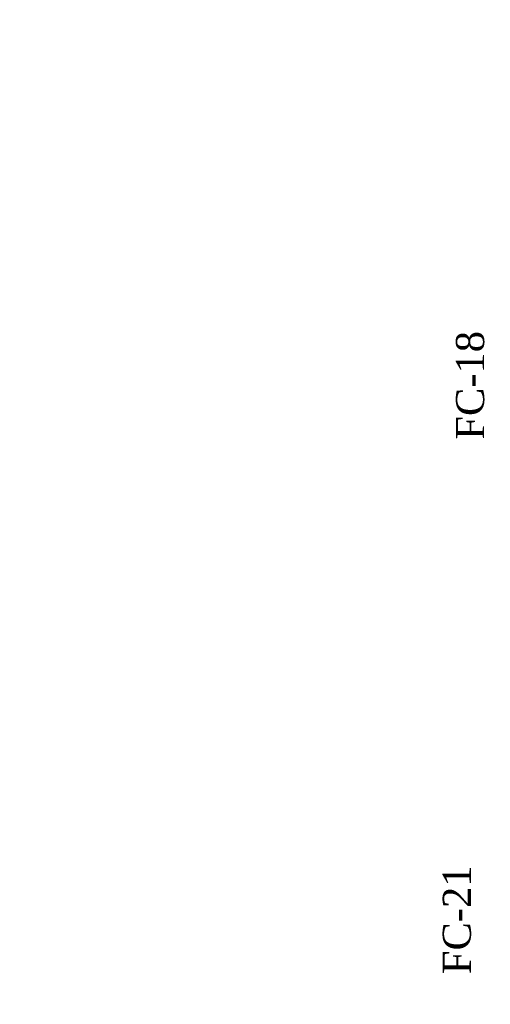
# Model space of a CAD drawing. Header units: inches. Extents: x 1703 to 137267, y -37098 to 14102.
# Tile 73 of 142: x 69011 to 69763, y 3209 to 4784. Entities that reach past the tile are written whole.
import ezdxf

# ---------------------------------------------------------------- set-up
doc = ezdxf.new("R2010")
doc.units = ezdxf.units.IN
doc.header["$MEASUREMENT"] = 0
doc.linetypes.add('LEVEL-F-OVERALL LAYOUT$0$HIDDEN', pattern=[0.375, 0.25, -0.125])
doc.linetypes.add('LEVEL-F-OVERALL LAYOUT$0$Hidden 2mm', pattern=[3, 2, -1])
for name, color, linetype, lineweight in [('CKD - Kit Text', 171, 'Continuous', 13), ('LEVEL-F-OVERALL LAYOUT$0$A-DETL', 251, 'Continuous', 15), ('LEVEL-F-OVERALL LAYOUT$0$I-FLOR-OVHD', 251, 'LEVEL-F-OVERALL LAYOUT$0$HIDDEN', 18)]:
    doc.layers.add(name, color=color, linetype=linetype, lineweight=lineweight)
doc.styles.add('style12', font='BOOKOSI.TTF')

msp = doc.modelspace()

# ---------------------------------------------------------------- linework, layer by layer
at = {"layer": 'LEVEL-F-OVERALL LAYOUT$0$A-DETL', "linetype": 'LEVEL-F-OVERALL LAYOUT$0$Hidden 2mm', "lineweight": 15}
for radius, start, end in [(33871.8, 239.34358, 257.16427), (34021.8, 239.29868, 254.96625)]:
    msp.add_arc((78298.3, 35041.7), radius, start, end, dxfattribs=at)
at = {"layer": 'LEVEL-F-OVERALL LAYOUT$0$I-FLOR-OVHD', "ltscale": 0.25}
msp.add_lwpolyline([(74333.5, 731.1, -0.019531), (71664.7, 1151, -0.089507), (60087, 5720)], format="xyb", dxfattribs=at)

# ---------------------------------------------------------------- texts
at = {"layer": 'CKD - Kit Text', "color": 0, "char_height": 45, "attachment_point": 2, "rotation": 90, "style": 'style12'}
for s, insert, width in [('FC-18', (69707.9, 4199.3), 1358.804), ('FC-21', (69686.7, 3344.3), 370.822)]:
    msp.add_mtext(s, dxfattribs=dict(at, insert=insert, width=width))

doc.saveas('drawing.dxf')
